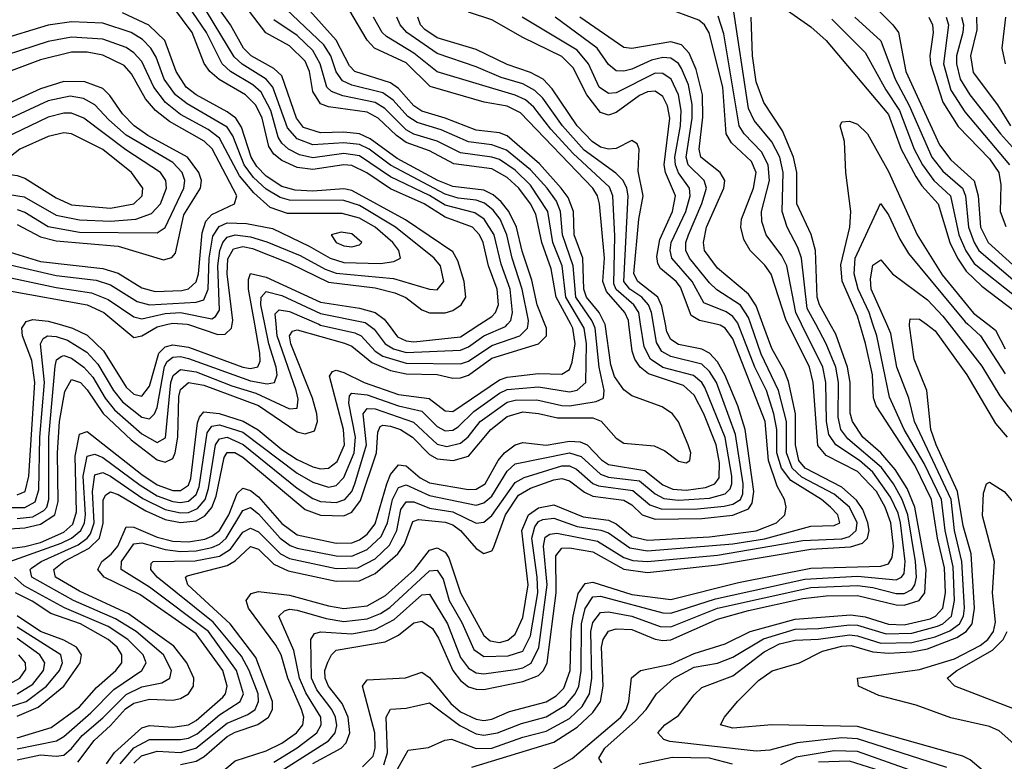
# Model space of a CAD drawing. Header units: inches. Extents: x 990535 to 1117859, y 769386 to 892122.
# Tile 246 of 256: x 1041416 to 1043948, y 868877 to 870783. Entities that reach past the tile are written whole.
import ezdxf

# ---------------------------------------------------------------- set-up
doc = ezdxf.new("R2010")
doc.units = ezdxf.units.IN
doc.header["$MEASUREMENT"] = 0
doc.layers.add('B0846', color=7, linetype='Continuous')
doc.layers.add('B0847', color=7, linetype='Continuous')

msp = doc.modelspace()

# ---------------------------------------------------------------- linework, layer by layer
at = {"layer": 'B0846', "color": 5}
for points, elevation in [([(1041350, 869418.7), (1041430, 869428.4), (1041470, 869439.1), (1041530, 869465.9), (1041553.4, 869486.6), (1041562.2, 869517.8), (1041559.1, 869660.9), (1041570, 869717.9), (1041590, 869724.5), (1041730, 869613.9), (1041770, 869587.6), (1041810, 869573), (1041830, 869572.5), (1041850, 869586.7), (1041856.8, 869603.2), (1041873.4, 869746.6), (1041878.3, 869761.7), (1041890, 869775.2), (1041929.4, 869770.6), (1041991.2, 869751.2), (1042029.1, 869729.1), (1042090, 869678.4), (1042130, 869652.4), (1042170, 869633.6), (1042190, 869628.8), (1042210, 869630), (1042232.4, 869647.6), (1042251.1, 869690), (1042248.6, 869730), (1042213.3, 869866.7), (1042221, 869879), (1042230, 869882.5), (1042250, 869876.2), (1042302.1, 869850), (1042390, 869819.7), (1042469, 869809), (1042510, 869777.4), (1042530, 869775.5), (1042650, 869857.1), (1042670, 869864.1), (1042750, 869873.9), (1042810, 869871.6), (1042830, 869884.1), (1042836.9, 869903.1), (1042844.5, 869950), (1042838.6, 869990), (1042833.2, 870000)], 3380), ([(1041390, 869529.2), (1041430, 869529), (1041456.2, 869543.8), (1041465.6, 869574.4), (1041468, 869710), (1041479.8, 869850), (1041470, 869950), (1041476.8, 869963.2), (1041487.7, 869970), (1041510, 869968.8), (1041539.4, 869959.4), (1041588.8, 869928.8), (1041617.3, 869897.3), (1041657.8, 869830), (1041680.7, 869800.7), (1041730, 869761.1), (1041750, 869756.9), (1041762.9, 869770), (1041770, 869786), (1041788.5, 869891.5), (1041795.8, 869904.2), (1041810, 869915.7), (1041830, 869917), (1041850, 869912), (1042010, 869855), (1042052.6, 869847.4), (1042071.1, 869850), (1042078.3, 869870), (1042075.8, 869890), (1042057.2, 869950), (1042047, 870000)], 3460), ([(1041390, 869474), (1041430, 869476.8), (1041470, 869486.2), (1041506.6, 869510), (1041515.7, 869544.3), (1041513.2, 869670), (1041518.7, 869750), (1041532.5, 869827.5), (1041550, 869858), (1041572.6, 869850), (1041590, 869831.7), (1041630.7, 869770.7), (1041703.4, 869703.4), (1041770, 869651.8), (1041790, 869645.4), (1041810, 869654.9), (1041816.3, 869670), (1041823.1, 869710), (1041825.6, 869814.4), (1041830, 869832.3), (1041850, 869850.7), (1041890, 869843.3), (1042030, 869791.4), (1042130, 869723.3), (1042150, 869718.5), (1042174.1, 869725.9), (1042182, 869750), (1042180.3, 869770), (1042168.8, 869810), (1042113.2, 869950), (1042109.8, 869970.2), (1042117.9, 869982.1), (1042130, 869985.9), (1042251.7, 869951.7), (1042270, 869943.6), (1042321.6, 869901.6), (1042370, 869881.3), (1042410, 869872.8), (1042490, 869871.2), (1042530, 869861.8), (1042550, 869862.3), (1042570, 869869), (1042630, 869912.7), (1042750.1, 869949.9), (1042771.1, 869970), (1042770.9, 869990), (1042766.9, 870000)], 3420), ([(1041391.3, 869390), (1041523, 869437), (1041550, 869450), (1041574, 869470), (1041583.4, 869490), (1041585.5, 869510), (1041580, 869610), (1041590, 869660.6), (1041610, 869666.5), (1041630, 869657.6), (1041726.1, 869586.1), (1041770, 869559.4), (1041810, 869544.8), (1041830, 869542.1), (1041850, 869545.6), (1041870, 869562.3), (1041878, 869582), (1041898.7, 869721.3), (1041910, 869738.1), (1041930, 869741.7), (1041990, 869722.5), (1042130, 869617.3), (1042170, 869594), (1042210, 869581.4), (1042230, 869585.5), (1042250, 869605.8), (1042275.9, 869670), (1042280, 869710), (1042262.4, 869797.6), (1042264.2, 869815.8), (1042270, 869822.8), (1042310, 869818.7), (1042390, 869790.8), (1042450, 869777.1), (1042490, 869737.2), (1042510, 869726.5), (1042530, 869728.1), (1042543.4, 869736.6), (1042584.1, 869775.9), (1042650, 869823.4), (1042670, 869832.6), (1042750, 869839.1), (1042830, 869826.1), (1042850, 869830.6), (1042871.6, 869850), (1042873.8, 869950), (1042867.2, 869990), (1042861.4, 870000)], 3360), ([(1041410, 869500.6), (1041450, 869505.2), (1041478.5, 869521.5), (1041485.8, 869530), (1041491.1, 869550), (1041491.5, 869710), (1041507.8, 869892.2), (1041511.3, 869908.7), (1041522.8, 869917.2), (1041530, 869919.6), (1041550, 869913.2), (1041581.1, 869890), (1041604.1, 869864.1), (1041636.2, 869810), (1041660.1, 869780.1), (1041730, 869718.7), (1041770, 869696), (1041791.5, 869708.5), (1041805.4, 869850), (1041811.4, 869868.6), (1041830, 869884), (1041870, 869877.9), (1041962, 869842), (1042023.4, 869823.4), (1042110, 869782.6), (1042130, 869784.2), (1042132.4, 869807.6), (1042127.5, 869830), (1042078.7, 869970), (1042075.7, 870000)], 3440), ([(1041410, 869561.4), (1041430.2, 869569.8), (1041440, 869610), (1041455.4, 869850), (1041447.2, 869907.2), (1041423.8, 869970), (1041421.9, 869990), (1041428.4, 870000)], 3480), ([(1041410, 868880), (1041470, 868892.8), (1041510, 868889.5), (1041530, 868892.6), (1041550, 868909.5), (1041576.9, 868943.1), (1041630, 868988), (1041690, 869048.1), (1041730, 869067.8), (1041781.6, 869078.4), (1041802.8, 869090), (1041806.6, 869110), (1041786.2, 869150), (1041715.6, 869210), (1041663, 869243), (1041554.7, 869290), (1041447.5, 869350), (1041443.6, 869370), (1041446.9, 869373.1), (1041471.8, 869390), (1041566.8, 869433.2), (1041590.1, 869449.9), (1041598.4, 869461.6), (1041608.3, 869490), (1041604, 869570), (1041610, 869612.8), (1041630, 869619.3), (1041650, 869609.5), (1041732.6, 869552.6), (1041790, 869524.2), (1041830, 869515.4), (1041850, 869516.6), (1041873.8, 869526.2), (1041893.6, 869550), (1041902.2, 869577.8), (1041919.7, 869690), (1041930, 869705.9), (1041950, 869709.7), (1041991, 869691), (1042130, 869579.1), (1042170, 869552.5), (1042190, 869544.6), (1042230, 869541.9), (1042252.4, 869550), (1042270, 869569.8), (1042278, 869590), (1042307.7, 869690), (1042299.4, 869770), (1042310, 869783.2), (1042330, 869782.7), (1042428.8, 869748.8), (1042490, 869691.7), (1042514.4, 869685.6), (1042550, 869694.3), (1042569.1, 869710.9), (1042600, 869750), (1042670, 869799.5), (1042690, 869804.8), (1042745.7, 869805.7), (1042810, 869791.1), (1042830, 869790.7), (1042898.8, 869801.2), (1042916.9, 869810), (1042919.2, 869830), (1042906.2, 869890), (1042895.6, 869990), (1042891.5, 870000)], 3340), ([(1041565.5, 868874.5), (1041607.5, 868930), (1041650, 868968.2), (1041688.4, 869011.6), (1041710, 869026.1), (1041750, 869036.5), (1041810, 869033.9), (1041830, 869037.6), (1041850.5, 869050), (1041863.1, 869070), (1041863.9, 869090), (1041846, 869130), (1041812.6, 869172.6), (1041696, 869256), (1041570, 869314.1), (1041508.3, 869350), (1041503.8, 869370), (1041530.2, 869390), (1041595.3, 869424.7), (1041621.3, 869450), (1041631.1, 869488.9), (1041631, 869549), (1041638.1, 869561.9), (1041650, 869569.5), (1041670, 869562.8), (1041740.3, 869520.3), (1041790, 869497.8), (1041830, 869490.3), (1041870, 869495), (1041892.8, 869507.2), (1041910.8, 869529.2), (1041921.9, 869558.1), (1041942.4, 869657.6), (1041950, 869670.3), (1041969.4, 869670.6), (1041990, 869658.8), (1042150, 869523.9), (1042190, 869509.4), (1042250, 869508), (1042270, 869516.8), (1042292.8, 869547.2), (1042333.3, 869670), (1042336.9, 869723.1), (1042342.9, 869737.1), (1042350, 869741.1), (1042370, 869738.4), (1042395.3, 869730), (1042426.5, 869710), (1042470, 869665), (1042490, 869654.3), (1042530.5, 869649.5), (1042570, 869661.3), (1042627.5, 869730), (1042670, 869763), (1042710, 869774.8), (1042750, 869771.1), (1042799.2, 869759.2), (1042890, 869759.6), (1042910.9, 869750.9), (1042950, 869707.2), (1042970, 869694.8), (1043047.4, 869687.4), (1043074.7, 869674.7), (1043110, 869647.8), (1043130, 869643.7), (1043139.4, 869650), (1043141.9, 869670), (1043135.2, 869690), (1043110, 869749.4), (1043094.4, 869770), (1043068, 869788), (1042990, 869816.5), (1042970, 869831.6), (1042945.8, 869865.8), (1042936, 869896), (1042921.2, 870000)], 3320), ([(1041517.6, 870000), (1041552.1, 869990), (1041590, 869971.9), (1041632.1, 869932.1), (1041690, 869838.7), (1041710, 869820.7), (1041730, 869815.4), (1041750, 869840.7), (1041774.1, 869925.9), (1041790, 869941.7), (1041810, 869947.5), (1041850, 869941), (1041990, 869889.7), (1042010, 869886.7), (1042028.9, 869891.1), (1042034.9, 869905.1), (1042034, 869926), (1042020.6, 870000)], 3480), ([(1041639.7, 868870), (1041660.5, 868899.5), (1041730, 868962.2), (1041750, 868968.9), (1041810, 868964.5), (1041850, 868970.7), (1041870, 868981.5), (1041938.7, 869041.3), (1041945.7, 869050), (1041950.2, 869070), (1041938.3, 869110), (1041870, 869204.1), (1041725, 869305), (1041633.2, 869350), (1041617.2, 869370), (1041627.7, 869390), (1041651.3, 869408.7), (1041668.4, 869430), (1041690, 869479.2), (1041710, 869478.9), (1041770, 869452.7), (1041810, 869442.8), (1041850, 869441.1), (1041892, 869448), (1041910, 869455), (1041930, 869470), (1041954.3, 869510), (1041975.1, 869564.9), (1041990, 869579.1), (1042010, 869573), (1042030, 869556.3), (1042090, 869487.7), (1042130, 869458.6), (1042230, 869437.7), (1042270, 869438.6), (1042290, 869446.3), (1042310, 869460.9), (1042330, 869487.4), (1042360.1, 869590), (1042370, 869614.2), (1042390, 869638.5), (1042410, 869636.5), (1042445.6, 869605.6), (1042470, 869592.6), (1042570, 869575.3), (1042590, 869576.2), (1042613.3, 869590), (1042646.4, 869650), (1042662.4, 869670), (1042690, 869690.5), (1042710, 869696.4), (1042769.5, 869689.5), (1042830, 869699.7), (1042857.6, 869697.6), (1042875.1, 869690), (1042912, 869652), (1042930, 869639.8), (1043024, 869624), (1043070, 869587.1), (1043095.9, 869575.9), (1043130, 869573.7), (1043179.5, 869580.5), (1043203.3, 869590), (1043214.3, 869605.7), (1043215.8, 869644.2), (1043206.9, 869690), (1043175.4, 869770), (1043150, 869818), (1043122.6, 869842.6), (1043033.1, 869873.1), (1043011.8, 869890), (1042998.2, 869910), (1042991, 869931), (1042982.6, 870000)], 3280), ([(1041668.7, 870000), (1041710, 869965.7), (1041730, 869970.7), (1041770, 869993.4), (1041797, 870000)], 3520), ([(1041675.1, 868870), (1041710, 868911.6), (1041750, 868932.7), (1041830, 868932.2), (1041850, 868936.4), (1041872.6, 868947.4), (1041930, 868995.8), (1041983.3, 869030), (1041991.8, 869050), (1041973.9, 869110), (1041901.7, 869210), (1041750, 869324.1), (1041677.6, 869370), (1041678.3, 869390), (1041710, 869435.3), (1041730, 869438.5), (1041790, 869420.8), (1041830, 869415.7), (1041870, 869417.9), (1041910, 869426.3), (1041930, 869435), (1041947.5, 869450), (1041990, 869521.1), (1042010, 869528.7), (1042030, 869512.9), (1042086, 869450), (1042111.7, 869431.7), (1042130, 869424.3), (1042230, 869404.5), (1042270, 869404), (1042310, 869420.9), (1042345.4, 869454.6), (1042361.9, 869490), (1042374.5, 869550), (1042390, 869580.8), (1042410, 869586.9), (1042470, 869559.7), (1042590, 869535.1), (1042610, 869540.8), (1042630, 869558.5), (1042670, 869622.4), (1042690, 869641.7), (1042830, 869669.5), (1042859.9, 869659.9), (1042910, 869614.8), (1042930, 869607.4), (1043010, 869598), (1043050, 869564.2), (1043072.2, 869552.2), (1043110, 869548.2), (1043190, 869553.4), (1043230, 869564.3), (1043242.6, 869577.4), (1043247.4, 869590), (1043246.9, 869610), (1043230, 869709.3), (1043177.9, 869837.9), (1043170, 869850.7), (1043148.6, 869868.6), (1043070, 869889.3), (1043038, 869910), (1043022, 869942), (1043012.7, 870000)], 3260), ([(1041710, 868871.8), (1041729.6, 868890.4), (1041770, 868902.5), (1041830, 868899.5), (1041869.5, 868910.5), (1041950, 868975), (1042002.9, 868997.1), (1042021.4, 869010), (1042030.7, 869030), (1042029.1, 869050), (1042006.7, 869110), (1041986.5, 869146.5), (1041914, 869234), (1041770.2, 869350), (1041753.4, 869370), (1041754.7, 869385.3), (1041759.7, 869390), (1041867.7, 869392.3), (1041930, 869404.1), (1041958.2, 869421.8), (1041990, 869466), (1042010, 869476.1), (1042030, 869466.3), (1042087.1, 869410), (1042110, 869398.1), (1042230, 869372.1), (1042285.7, 869374.3), (1042330, 869396.9), (1042367.5, 869432.5), (1042386.3, 869470), (1042396.3, 869523.7), (1042410, 869543.6), (1042430, 869543.2), (1042470, 869527.6), (1042530, 869518.1), (1042590, 869488.6), (1042610, 869491.1), (1042630, 869508.9), (1042690, 869592.9), (1042713.6, 869606.4), (1042810, 869636.4), (1042830, 869636.3), (1042847.9, 869627.9), (1042890, 869590.6), (1042904.4, 869584.4), (1042992.5, 869572.5), (1043036, 869536), (1043065.2, 869525.2), (1043150, 869524.9), (1043227.9, 869532.1), (1043250, 869538), (1043269.9, 869550), (1043275.6, 869564.4), (1043276.8, 869590), (1043256.3, 869716.3), (1043207.6, 869850), (1043190, 869879), (1043170, 869897.2), (1043090, 869916.9), (1043067.1, 869930), (1043053.3, 869953.3), (1043045.5, 870000)], 3240), ([(1041830, 868868.2), (1041870, 868877.1), (1041891, 868889), (1041950, 868940.3), (1041970, 868951.4), (1042029, 868971), (1042055.8, 868990), (1042066.2, 869010), (1042066.2, 869030), (1042023.1, 869143.1), (1041957.1, 869230), (1041849, 869330), (1041842.8, 869350), (1041847, 869353), (1041950, 869380.1), (1041970, 869392.3), (1042010, 869428.7), (1042030, 869421.9), (1042070, 869383.4), (1042106.3, 869366.3), (1042230, 869339.9), (1042290, 869340.6), (1042330, 869359.3), (1042388.5, 869410), (1042405.5, 869434.5), (1042426.8, 869493.2), (1042441.4, 869498.6), (1042510, 869491.3), (1042530, 869484.3), (1042549.7, 869469.7), (1042590, 869423.4), (1042610, 869410.6), (1042630, 869417.7), (1042634.6, 869425.4), (1042665, 869510), (1042699, 869561), (1042730, 869579), (1042790, 869600.5), (1042810, 869603.4), (1042830, 869598), (1042868.2, 869568.2), (1042890, 869557.8), (1042970, 869548.1), (1042990, 869536.3), (1043016.9, 869510), (1043050, 869498.8), (1043170, 869501), (1043250, 869509.7), (1043290, 869525.5), (1043299.8, 869540.2), (1043303.9, 869570), (1043281.5, 869730), (1043262.3, 869790), (1043228.9, 869870), (1043210, 869903.3), (1043190, 869926.2), (1043170, 869935.8), (1043110, 869947.7), (1043090, 869961.2), (1043080.4, 869980.4), (1043076.5, 870000)], 3220), ([(1041847, 870000), (1041850, 869999.7), (1041925.9, 869974.1), (1041944.9, 869975.1), (1041960.8, 869990), (1041962.4, 870000)], 3520), ([(1041922.3, 868837.7), (1041970, 868877.8), (1042050, 868903.3), (1042090, 868923.2), (1042127.7, 868950), (1042144, 868970), (1042147, 868990), (1042141.3, 869010), (1042105.4, 869090), (1042088.4, 869150), (1042075.1, 869175.1), (1042004.3, 869270), (1041998.3, 869290), (1042011.7, 869308.3), (1042030, 869312.9), (1042110, 869304), (1042210, 869276.1), (1042250, 869269.4), (1042310, 869276.5), (1042357.1, 869302.9), (1042431.5, 869370), (1042470, 869419.1), (1042490, 869425.7), (1042510, 869414.5), (1042519.3, 869399.3), (1042549.8, 869310), (1042610, 869200.1), (1042626.1, 869186.1), (1042650, 869182.3), (1042671.7, 869188.3), (1042690, 869203.2), (1042710, 869246.4), (1042723.3, 869330), (1042707.5, 869470), (1042724.3, 869510), (1042750, 869528.5), (1042790, 869535.9), (1042865.4, 869505.4), (1042930, 869496.2), (1042950, 869487.2), (1042990, 869454.8), (1043030, 869444.7), (1043190, 869453.3), (1043310, 869469.1), (1043362.4, 869490), (1043383.2, 869510), (1043387.2, 869530), (1043382.3, 869550), (1043364, 869584), (1043341.1, 869650), (1043332.8, 869750), (1043250, 869962.7), (1043230.1, 869990.1), (1043217.5, 869997.5), (1043207, 870000)], 3180), ([(1042050, 868827.2), (1042210.5, 868929.5), (1042220, 868940), (1042227.6, 868950), (1042231.6, 868968.4), (1042228.4, 868990), (1042219, 869010), (1042180.2, 869060.2), (1042166.6, 869090), (1042164.8, 869190), (1042174.6, 869205.4), (1042190.2, 869209.8), (1042270, 869203.9), (1042330, 869215.7), (1042379, 869241), (1042450, 869304.9), (1042470, 869305.9), (1042516, 869230), (1042550, 869143), (1042570, 869115.7), (1042590, 869104.4), (1042610, 869101.6), (1042690, 869112.6), (1042710, 869117.1), (1042731.2, 869128.8), (1042751.2, 869168.8), (1042772.3, 869330), (1042763, 869430), (1042767.6, 869452.4), (1042779.4, 869460.6), (1042797, 869463), (1042902.1, 869442.1), (1042970, 869400.6), (1042992.9, 869392.9), (1043030, 869390), (1043210, 869406.2), (1043430, 869444.6), (1043530, 869448.3), (1043550, 869454.5), (1043567.3, 869470), (1043569.5, 869490), (1043549.6, 869530), (1043510, 869563.1), (1043427.4, 869607.4), (1043402.5, 869630), (1043387.5, 869670), (1043387.6, 869750), (1043367.3, 869830), (1043322.9, 869922.9), (1043296.2, 870000)], 3140), ([(1042070, 868874.1), (1042130, 868911.3), (1042179.9, 868950), (1042191.5, 868970), (1042190.6, 868990), (1042152.2, 869052.2), (1042135.8, 869090), (1042121.6, 869161.6), (1042082.9, 869250), (1042097, 869263), (1042110, 869267.3), (1042130, 869265), (1042204.1, 869244.1), (1042250, 869236.3), (1042310, 869242.8), (1042343.6, 869256.4), (1042367.8, 869272.2), (1042470, 869366), (1042490, 869367.8), (1042504.8, 869344.8), (1042520.4, 869290), (1042553.5, 869233.5), (1042583.7, 869163.7), (1042610, 869145.6), (1042672.2, 869147.8), (1042710, 869159.9), (1042730, 869198.7), (1042748.4, 869310), (1042747.1, 869350), (1042733.3, 869450), (1042740.5, 869479.5), (1042750, 869493.3), (1042761.6, 869498.4), (1042790, 869501.3), (1042850, 869479.8), (1042910.6, 869470.6), (1042930, 869463.7), (1042985.3, 869425.3), (1043030, 869417.8), (1043250, 869435.6), (1043331.2, 869448.8), (1043450, 869481.1), (1043510, 869482.6), (1043524.6, 869490), (1043519.4, 869510), (1043501.2, 869530), (1043477.8, 869550), (1043398.8, 869598.8), (1043374.7, 869630), (1043362.6, 869670), (1043362.6, 869730), (1043355, 869770), (1043336, 869830), (1043306.3, 869890), (1043263.9, 870000)], 3160), ([(1042170, 868870.8), (1042242.8, 868910), (1042256, 868924), (1042264.8, 868950), (1042261.2, 868990), (1042245.2, 869025.2), (1042210, 869070), (1042201.9, 869090), (1042201.3, 869110), (1042208.7, 869131.3), (1042217.8, 869150), (1042230, 869161.9), (1042355.9, 869184.1), (1042390, 869201.2), (1042430, 869232.9), (1042450, 869236.7), (1042477.7, 869217.7), (1042493.1, 869193.1), (1042529.7, 869110), (1042550, 869083.9), (1042570, 869068.4), (1042590, 869061.6), (1042610, 869061.5), (1042710, 869082), (1042750, 869097), (1042763.4, 869110), (1042772.9, 869130), (1042795.3, 869310), (1042794.9, 869405.1), (1042810, 869424.2), (1042830, 869425), (1042890, 869415.1), (1042970, 869370.8), (1043030, 869362.1), (1043210, 869381.8), (1043450, 869422), (1043552.4, 869427.6), (1043583, 869437), (1043596.3, 869450), (1043600, 869470), (1043597.3, 869490), (1043584.2, 869524.2), (1043568, 869548), (1043530, 869581.6), (1043435.6, 869630), (1043419.1, 869650), (1043411.2, 869690), (1043410.9, 869770), (1043392.6, 869852.6), (1043381.6, 869881.6), (1043350, 869937.6), (1043327.3, 870000)], 3120), ([(1042185.8, 870000), (1042190, 869998.1), (1042278.4, 869978.4), (1042294.3, 869970), (1042330.6, 869930.6), (1042350, 869917.7), (1042410, 869900), (1042550, 869898.7), (1042570, 869905.4), (1042630, 869945.4), (1042701.8, 869970), (1042722.3, 869990), (1042723.4, 870000)], 3440), ([(1042297.6, 868862.4), (1042324.9, 868890), (1042330.3, 868910), (1042329.3, 868950), (1042297.9, 869070), (1042310, 869086), (1042408.6, 869091.4), (1042450, 869105.4), (1042470, 869092), (1042525.1, 869025.1), (1042550, 869003.8), (1042590, 868984.5), (1042610, 868981.8), (1042630, 868985.1), (1042675.6, 869004.4), (1042770, 869029.1), (1042795.5, 869044.5), (1042815, 869065), (1042831.4, 869110), (1042834.1, 869210), (1042839.6, 869250), (1042852, 869308), (1042870, 869333.4), (1042890, 869337.2), (1042990, 869305.8), (1043090, 869292.3), (1043264.1, 869335.9), (1043450, 869373.5), (1043630, 869378), (1043650, 869384), (1043659.8, 869400.2), (1043662.8, 869430), (1043656.3, 869490), (1043641.7, 869530), (1043618.8, 869570), (1043570, 869622), (1043490, 869663.1), (1043468.2, 869688.2), (1043456.4, 869850), (1043447, 869890), (1043391.8, 870000)], 3080), ([(1042310.8, 870000), (1042327.6, 869987.6), (1042355.9, 869950), (1042377, 869937), (1042410, 869927.3), (1042550, 869933.5), (1042570, 869941.7), (1042610, 869970), (1042665.5, 869994.5), (1042670.4, 870000)], 3460), ([(1042352.7, 868867.3), (1042362, 868898), (1042358.7, 868990), (1042369.3, 869010.7), (1042410, 869013.1), (1042470, 869026.9), (1042548.2, 868968.2), (1042590, 868947.1), (1042610, 868943.5), (1042644.9, 868950), (1042706.5, 868973.5), (1042770, 868991.2), (1042819.4, 869020.6), (1042844.8, 869050), (1042853.7, 869070), (1042859.5, 869110), (1042860.4, 869230), (1042870.2, 869269.8), (1042890, 869299.4), (1042910, 869300.9), (1043070, 869258.4), (1043090, 869257.6), (1043205.6, 869294.4), (1043434.9, 869345.1), (1043570, 869352.3), (1043670, 869343.5), (1043683.5, 869350), (1043690, 869359.8), (1043692.6, 869390), (1043681, 869490), (1043674.7, 869514.7), (1043655.5, 869555.5), (1043610, 869619.7), (1043575.6, 869650), (1043514.2, 869690), (1043496.8, 869716.8), (1043490.6, 869750), (1043489.1, 869850), (1043480.8, 869890), (1043426.4, 870000)], 3060), ([(1042363.6, 870000), (1042387.7, 869967.7), (1042410, 869957.6), (1042430, 869954.8), (1042550, 869967.8), (1042599.7, 870000)], 3480), ([(1042384.6, 868850), (1042415.2, 868904.8), (1042467.8, 868912.2), (1042509.1, 868930.9), (1042526.6, 868933.4), (1042590, 868909.8), (1042630, 868910), (1042710, 868938.7), (1042770, 868953.9), (1042830, 868986.4), (1042862.5, 869017.5), (1042881.3, 869050), (1042887.1, 869090), (1042884.7, 869210), (1042890, 869233.7), (1042910, 869258.7), (1042930, 869260.7), (1042990, 869250), (1043063.3, 869223.3), (1043090, 869222.2), (1043210, 869269.9), (1043450, 869323.3), (1043570, 869328.3), (1043610, 869323.8), (1043670, 869307.6), (1043690, 869308), (1043710, 869318.4), (1043717.7, 869330), (1043722.1, 869350), (1043719, 869390), (1043699.7, 869510), (1043684.8, 869550), (1043663, 869590), (1043631.9, 869631.9), (1043545.2, 869705.2), (1043527.2, 869730), (1043520.9, 869760.9), (1043521.2, 869850), (1043514.5, 869890), (1043490, 869949.9), (1043462.9, 870000)], 3040), ([(1042578.8, 868861.2), (1042790, 868925.9), (1042850, 868964.3), (1042890, 869002.2), (1042909.3, 869030.7), (1042916.1, 869070), (1042912.2, 869170), (1042916.4, 869190), (1042930, 869210.9), (1042950, 869216.8), (1042990, 869215), (1043050, 869190.9), (1043070, 869186.8), (1043090, 869188.8), (1043210, 869241.7), (1043290, 869264.3), (1043430, 869295.1), (1043490, 869302.2), (1043570, 869303.1), (1043670, 869278.6), (1043690, 869278.1), (1043728.6, 869290), (1043743.6, 869310), (1043746.8, 869370), (1043717.8, 869530), (1043697.7, 869577.7), (1043667, 869627), (1043630, 869670), (1043583.8, 869710), (1043557.4, 869750), (1043551.5, 869771.5), (1043551.2, 869850), (1043544.6, 869890), (1043514.4, 869974.4), (1043500.3, 870000)], 3020), ([(1042740.6, 868830), (1042836.5, 868883.5), (1042961.9, 868990), (1042975.7, 869010), (1042982.3, 869030), (1042989.1, 869090.9), (1043012.4, 869110), (1043090, 869125.9), (1043150, 869153.8), (1043230, 869178.7), (1043294.5, 869210), (1043410, 869241.8), (1043553, 869253), (1043590, 869247.6), (1043650, 869229), (1043690, 869227.3), (1043756.9, 869243.1), (1043771.1, 869250), (1043790, 869270), (1043796.4, 869310), (1043793.6, 869373.6), (1043775.6, 869450), (1043760.9, 869550), (1043717.6, 869637.6), (1043618.3, 869790), (1043611.3, 869811.3), (1043609.1, 869870), (1043590.9, 869950.9), (1043576.3, 870000)], 2980), ([(1042912.6, 868872.6), (1042905, 868885), (1042920.5, 868910), (1042999.8, 868980.2), (1043027.3, 869010), (1043053.4, 869050), (1043098.2, 869090), (1043150, 869118.7), (1043210, 869129.2), (1043250, 869144), (1043328.7, 869191.3), (1043410, 869216.6), (1043470, 869218.2), (1043550, 869227.8), (1043570, 869226.3), (1043644.3, 869204.3), (1043710, 869205.6), (1043776.1, 869223.9), (1043790, 869230.2), (1043812.1, 869250), (1043820, 869290), (1043816.3, 869376.3), (1043795.8, 869470), (1043786, 869550), (1043741.8, 869641.8), (1043690.3, 869730), (1043652.8, 869812.8), (1043620, 869970), (1043610, 870000)], 2960), ([(1043800.2, 868860.2), (1043570, 868934.2), (1043530, 868936.6), (1043415.6, 868924.4), (1043345.2, 868905.2), (1043310, 868902.3), (1043087.7, 868927.7), (1043072.7, 868932.7), (1043057.1, 868950), (1043074.6, 868970), (1043110, 868994.4), (1043150, 869047.5), (1043170, 869066.2), (1043250, 869096.5), (1043330, 869158.2), (1043370, 869178.9), (1043410, 869188), (1043470, 869190.2), (1043550, 869201.6), (1043570, 869199.5), (1043630, 869180.4), (1043710, 869181.9), (1043770, 869196.2), (1043808, 869212), (1043832.2, 869230), (1043843.1, 869250), (1043845.6, 869270), (1043838.8, 869390), (1043820.1, 869470), (1043811, 869550), (1043717.2, 869750), (1043702.5, 869810), (1043671.7, 869890), (1043656, 869976), (1043645.4, 870000)], 2940), ([(1043910, 868838), (1043860.1, 868880.1), (1043841.4, 868890), (1043570, 868965.8), (1043350, 868970.3), (1043250, 868961.9), (1043218.2, 868970), (1043228.2, 868990), (1043261.7, 869030), (1043315.9, 869084.1), (1043351.1, 869108.9), (1043421.1, 869130), (1043480.3, 869159.7), (1043530, 869172.6), (1043554, 869174), (1043610, 869158.1), (1043650, 869154.4), (1043710, 869158.1), (1043750, 869166), (1043825.5, 869194.5), (1043849.6, 869210.4), (1043864.7, 869230), (1043871.1, 869270), (1043862.5, 869410), (1043842.2, 869482.2), (1043827.7, 869570), (1043772.4, 869690), (1043758.5, 869730), (1043748.2, 869830), (1043716.4, 869910), (1043703.9, 869996.1), (1043704.3, 870000)], 2920), ([(1043747.6, 870000), (1043770, 869983), (1043851.5, 869870), (1043925.3, 869745.3), (1043955.1, 869710)], 2920), ([(1043806.1, 870000), (1043890, 869892.4), (1043935.9, 869815.9), (1043979.2, 869759.2)], 2940), ([(1043854.1, 870000), (1043886.2, 869970), (1043950, 869873)], 2960), ([(1043905.2, 870000), (1043924.7, 869984.7), (1043950, 869936.6)], 2980), ([(1043987.4, 868907.4), (1043934.6, 868954.6), (1043910, 868965.8), (1043810, 868988.4), (1043721, 869021), (1043625.5, 869045.5), (1043573.1, 869070), (1043569.9, 869090.1), (1043730, 869112.5), (1043819.7, 869140.3), (1043885.7, 869174.3), (1043905.4, 869190), (1043919.7, 869210), (1043925.5, 869234.5), (1043917.1, 869310), (1043922.2, 869390), (1043892, 869508), (1043894, 869566), (1043901.7, 869590), (1043910, 869594.1), (1043947.3, 869570), (1044010, 869495.7)], 2880), ([(1041410, 868908.6), (1041510.8, 868929.2), (1041530, 868940.3), (1041599.1, 869000.9), (1041658.5, 869061.5), (1041730.3, 869110), (1041741.5, 869130), (1041734, 869150), (1041694.5, 869190), (1041643.5, 869223.5), (1041531.3, 869271.3), (1041427.7, 869327.7), (1041402.7, 869350)], 3360), ([(1041410, 868937.2), (1041496.9, 868963.1), (1041570, 869016.4), (1041613.5, 869066.5), (1041663.4, 869110), (1041678.8, 869130), (1041679.3, 869150), (1041666.6, 869170), (1041644.2, 869190), (1041573, 869230), (1041496.8, 869256.8), (1041448.5, 869288.5), (1041405.9, 869310)], 3380), ([(1041410, 868993), (1041464.2, 869015.8), (1041529.5, 869070), (1041572.1, 869130), (1041574.9, 869150), (1041562.6, 869170), (1041530, 869188.3), (1041470, 869210.4), (1041410.2, 869250.2)], 3420), ([(1041390, 869016.2), (1041433.3, 869030), (1041485.1, 869070), (1041518.7, 869110), (1041526.5, 869130), (1041522.5, 869150), (1041410, 869221.7)], 3440), ([(1043970, 869012.3), (1043820.3, 869070), (1043800.6, 869090), (1043825.8, 869110), (1043917.4, 869162.6), (1043945.2, 869190), (1043955.4, 869210)], 2860), ([(1041410.2, 869049.8), (1041450, 869075), (1041477.6, 869110), (1041480.9, 869130), (1041468.1, 869150), (1041410, 869192)], 3460), ([(1041390, 869075.4), (1041417.1, 869090), (1041432.4, 869112.4), (1041431, 869130), (1041414.5, 869150)], 3480), ([(1043770.9, 868830.9), (1043570, 868901.6), (1043510, 868903.8), (1043412.9, 868887.1), (1043372.6, 868867.4)], 2960), ([(1043249, 868869), (1043190, 868885), (1043093.8, 868886.2), (1043008.7, 868868.7)], 2960), ([(1043630.9, 868850.9), (1043550, 868876.6), (1043470, 868874.2)], 2980)]:
    msp.add_lwpolyline(points, dxfattribs=dict(at, elevation=elevation))
at = {"layer": 'B0847', "color": 5}
for points, elevation in [([(1042723.4, 870000), (1042724.4, 870010), (1042708.6, 870090), (1042682.1, 870170), (1042669, 870230), (1042651.9, 870270), (1042633.4, 870293.4), (1042611.1, 870311.1), (1042590, 870319.3), (1042544.1, 870324.1), (1042510, 870335), (1042370, 870408.9), (1042315.1, 870450), (1042290, 870462.1), (1042250, 870466.6), (1042170, 870461.3), (1042130, 870476.8), (1042105, 870505), (1042067.4, 870610), (1042050.2, 870630.2), (1041988.4, 870668.4), (1041967.6, 870687.6), (1041862.3, 870862.3)], 3440), ([(1042670.4, 870000), (1042679.1, 870010), (1042683.5, 870030), (1042677.4, 870090), (1042654.6, 870154.6), (1042636.5, 870230), (1042610.6, 870270.6), (1042586.5, 870286.5), (1042510, 870306.4), (1042470, 870330.8), (1042370, 870379), (1042290, 870433.3), (1042250, 870439.2), (1042170, 870428.2), (1042136.1, 870436.1), (1042107.8, 870450), (1042090, 870465.3), (1042080.9, 870480.9), (1042062, 870550), (1042036.9, 870596.9), (1042015.5, 870615.5), (1041958.7, 870650), (1041936.9, 870670), (1041896.7, 870750), (1041837.9, 870837.9)], 3460), ([(1042766.9, 870000), (1042746.8, 870050), (1042733.1, 870113.1), (1042707.9, 870187.9), (1042693.6, 870250), (1042674.1, 870290), (1042654.6, 870314.6), (1042633.3, 870333.3), (1042610, 870345.2), (1042530, 870353.9), (1042491.3, 870370), (1042386.6, 870426.6), (1042317.2, 870477.2), (1042290, 870489.6), (1042250, 870494.3), (1042190, 870492.4), (1042146.3, 870506.2), (1042127.9, 870530), (1042090, 870638.7), (1042070, 870657.6), (1042011.4, 870690), (1041992, 870710), (1041958.5, 870770), (1041915.8, 870830)], 3420), ([(1042833.2, 870000), (1042795.6, 870070), (1042783, 870143), (1042759.2, 870210), (1042743.3, 870283.3), (1042729.6, 870310), (1042699.7, 870350), (1042670, 870377.6), (1042630, 870399.7), (1042532.5, 870412.5), (1042470, 870446), (1042410, 870467.7), (1042385.1, 870485.1), (1042338.2, 870530), (1042310, 870545), (1042210, 870558.8), (1042190, 870567.2), (1042170, 870598.2), (1042161.4, 870650), (1042150, 870676.8), (1042110, 870715.6), (1042049.5, 870749.5), (1041987.4, 870830)], 3380), ([(1042599.7, 870000), (1042630, 870019.7), (1042640, 870030), (1042647.4, 870050), (1042644.3, 870090), (1042622, 870150), (1042608.2, 870210), (1042598.7, 870230), (1042580.4, 870250), (1042510, 870275.2), (1042456.4, 870310), (1042370, 870348.3), (1042309.2, 870389.2), (1042270, 870408.5), (1042250, 870410.1), (1042170, 870397.6), (1042130, 870403.4), (1042090, 870421.3), (1042070, 870437.6), (1042057.3, 870457.3), (1042039.4, 870530), (1042023.7, 870563.7), (1041997.1, 870590), (1041929.6, 870629.6), (1041905, 870650), (1041890.7, 870670.7), (1041859.4, 870750), (1041810, 870817.1)], 3480), ([(1042891.5, 870000), (1042887.3, 870010), (1042846.2, 870070), (1042839.1, 870150), (1042811.6, 870230), (1042806.9, 870290), (1042796.2, 870316.2), (1042772.1, 870350), (1042730, 870397.4), (1042667.9, 870447.9), (1042630, 870461.8), (1042570, 870468.9), (1042500.3, 870500.3), (1042438.5, 870518.5), (1042414.6, 870534.6), (1042376.2, 870576.2), (1042350, 870595.3), (1042270, 870615.2), (1042246, 870626), (1042230, 870649), (1042216.3, 870690), (1042198.5, 870718.5), (1042101.9, 870810)], 3340), ([(1042921.2, 870000), (1042921, 870001), (1042906.3, 870030), (1042873.9, 870070), (1042866.9, 870090), (1042864.3, 870170), (1042842, 870230), (1042839.9, 870290), (1042826.3, 870326.3), (1042808.9, 870350), (1042752.4, 870412.4), (1042670, 870484.7), (1042650, 870492.7), (1042590, 870499.2), (1042510.4, 870530.4), (1042450, 870547.7), (1042430, 870562), (1042390, 870606.4), (1042370, 870621.1), (1042278.3, 870650), (1042264.4, 870664.4), (1042230.2, 870730.2), (1042154.3, 870814.3)], 3320), ([(1042982.6, 870000), (1042981.4, 870010), (1042972.3, 870030), (1042924.7, 870084.7), (1042915.8, 870110), (1042920, 870170), (1042907.1, 870310), (1042901.8, 870330), (1042889.5, 870350), (1042704.1, 870544.1), (1042670, 870560.7), (1042610.9, 870570.9), (1042471.7, 870611.6), (1042410, 870671.9), (1042328.2, 870710), (1042310, 870730.3), (1042263, 870810)], 3280), ([(1043207, 870000), (1043164.5, 870010), (1043142.9, 870022.9), (1043115.2, 870095.2), (1043104.1, 870110), (1043063.7, 870143.7), (1043056.7, 870156.7), (1043054.3, 870174.3), (1043061.8, 870218.2), (1043094.8, 870290), (1043102.4, 870330), (1043076.5, 870390), (1043073.3, 870410), (1043087.6, 870530), (1043081.6, 870561.6), (1043070, 870585.6), (1043050, 870599.5), (1043030, 870597.5), (1043010, 870588), (1042950, 870544.7), (1042930, 870537.3), (1042910, 870544.4), (1042874.1, 870590), (1042839.5, 870659.5), (1042810, 870688.5), (1042710, 870737.3), (1042630, 870782.5), (1042570, 870802.1)], 3180), ([(1043391.8, 870000), (1043386.7, 870010), (1043348.7, 870128.7), (1043332.1, 870152.1), (1043294.1, 870190), (1043278.1, 870218.1), (1043270.5, 870250), (1043271.7, 870270), (1043302.9, 870350), (1043310, 870390), (1043298.2, 870418.2), (1043246.2, 870466.2), (1043232.9, 870490), (1043223.7, 870610), (1043189.3, 870749.3), (1043176.6, 870770), (1043162.3, 870782.3), (1043074.4, 870814.4)], 3080), ([(1043462.9, 870000), (1043440.8, 870040.8), (1043426.1, 870170), (1043417.2, 870197.2), (1043389.1, 870250), (1043376.4, 870290), (1043379.4, 870390), (1043371, 870430), (1043350, 870469), (1043304.4, 870524.4), (1043290, 870555), (1043250, 870820.9)], 3040), ([(1043390, 870806.5), (1043450, 870764.8), (1043490, 870729.3), (1043650, 870539.3), (1043682.5, 870450), (1043720.4, 870380.4), (1043736.1, 870356.1), (1043778.1, 870310), (1043807.6, 870210), (1043827.2, 870170), (1043850, 870136.8), (1043890, 870097.9), (1043996.8, 870016.8)], 3020), ([(1043615.5, 870815.5), (1043661.4, 870770), (1043675.6, 870750), (1043694.6, 870650), (1043781.2, 870461.2), (1043810, 870422.5), (1043870, 870368.5), (1043880.9, 870330), (1043886.7, 870250), (1043906, 870210), (1043970, 870153.1)], 3080), ([(1041370, 870124.6), (1041510, 870094.9), (1041601.3, 870081.3), (1041643.9, 870063.9), (1041710, 870018.9), (1041730, 870014), (1041790, 870027.4), (1041830, 870030.3), (1041910, 870014.5), (1041919.8, 870020.2), (1041930, 870036), (1041926, 870150), (1041930.7, 870190), (1041938.5, 870210), (1041950, 870223.7), (1041970.1, 870229.9), (1042010, 870225.1), (1042052.2, 870212.2), (1042137.2, 870177.2), (1042202, 870142), (1042230, 870131.7), (1042377.5, 870117.5), (1042470, 870090.5), (1042490, 870088.6), (1042507.2, 870110), (1042497.9, 870150), (1042482, 870170), (1042382.5, 870250), (1042290, 870305.3), (1042250, 870318.2), (1042110, 870319.3), (1042085.8, 870325.8), (1042050, 870347.8), (1042017.7, 870377.7), (1041993.6, 870410), (1041964.3, 870484.3), (1041950, 870506.7), (1041846.7, 870566.7), (1041816.7, 870590), (1041788.2, 870630), (1041767.1, 870687.1), (1041753.9, 870710), (1041732, 870732), (1041703, 870750), (1041630, 870774.3), (1041550, 870777.9), (1041490, 870768.7), (1041359.3, 870730)], 3540), ([(1041962.4, 870000), (1041964, 870010), (1041949.6, 870130), (1041951.4, 870168.6), (1041966.3, 870193.7), (1041990, 870200), (1042014.8, 870194.8), (1042110, 870157.3), (1042210, 870108.3), (1042330, 870093.7), (1042381.1, 870081.1), (1042409.1, 870069.1), (1042450, 870037.3), (1042469.8, 870029.8), (1042510, 870029.6), (1042530, 870035.8), (1042551.1, 870050), (1042563.2, 870070), (1042558.7, 870110), (1042542.8, 870162.8), (1042530, 870186.1), (1042408.7, 870268.7), (1042270, 870344.2), (1042250, 870348.2), (1042170, 870342.1), (1042124.7, 870344.7), (1042090, 870354.3), (1042050, 870380.8), (1042025.7, 870405.7), (1042011.1, 870430), (1041986.5, 870506.5), (1041971.8, 870530), (1041950, 870546.6), (1041870.2, 870590), (1041844.8, 870610), (1041818.9, 870650), (1041789.8, 870729.8), (1041748.8, 870768.8), (1041681, 870801)], 3520), ([(1042861.4, 870000), (1042820.8, 870070), (1042810.7, 870150), (1042787.4, 870210), (1042773.8, 870290), (1042730, 870357.9), (1042690, 870396.6), (1042650, 870423.5), (1042630, 870430.1), (1042550, 870440.7), (1042490, 870471.1), (1042430, 870488.6), (1042410, 870499.6), (1042355, 870555), (1042330.4, 870570.4), (1042247.1, 870587.1), (1042218.3, 870598.3), (1042206.3, 870610), (1042189.3, 870670), (1042170, 870704.1), (1042130, 870742.6), (1042070, 870783.2)], 3360), ([(1043012.7, 870000), (1043007.9, 870030), (1042994.9, 870050), (1042950, 870089.2), (1042943.8, 870103.9), (1042946.8, 870226.8), (1042941.6, 870330), (1042932.9, 870352.9), (1042839.4, 870439.4), (1042781.5, 870501.5), (1042738, 870558), (1042716.7, 870576.7), (1042690, 870589.3), (1042490, 870649.2), (1042430, 870696.7), (1042359.7, 870739.7), (1042348.2, 870750), (1042326, 870790)], 3260), ([(1043045.5, 870000), (1043040.4, 870030), (1043033.2, 870050), (1043016.1, 870070), (1042985.2, 870090), (1042969.5, 870110), (1042980.4, 870330), (1042977.7, 870350), (1042968, 870370), (1042948.8, 870388.8), (1042868, 870448), (1042812.1, 870510), (1042761.2, 870581.2), (1042741, 870601), (1042710, 870617.9), (1042654.4, 870634.4), (1042590, 870662.3), (1042490, 870696.6), (1042411.6, 870750), (1042394.9, 870770), (1042386.2, 870790)], 3240), ([(1043076.5, 870000), (1043067, 870047), (1043056.8, 870070), (1043005.7, 870110), (1042995.7, 870130), (1043008.1, 870270), (1043019.1, 870330), (1043006.5, 870393.5), (1043008.7, 870450), (1043003.9, 870463.9), (1042990, 870472.5), (1042950, 870452), (1042930.1, 870449.9), (1042910, 870455.1), (1042887.9, 870470), (1042849.2, 870510), (1042785.3, 870605.3), (1042762.1, 870630), (1042730, 870647.8), (1042670, 870668.3), (1042590, 870706.2), (1042490, 870736.8), (1042458.1, 870758.1), (1042447, 870770), (1042440.4, 870790)], 3220), ([(1043263.9, 870000), (1043262.8, 870002.8), (1043250, 870020), (1043232.3, 870032.3), (1043175.3, 870055.3), (1043145.1, 870110), (1043092.6, 870170), (1043088.6, 870190), (1043091.1, 870210), (1043128.8, 870290), (1043140.5, 870330), (1043138.1, 870350), (1043109.8, 870389.8), (1043102.4, 870410), (1043100.9, 870430), (1043115.2, 870510), (1043117.3, 870550), (1043110, 870590.4), (1043090.9, 870630), (1043070, 870645), (1043050, 870645.3), (1042950, 870595.5), (1042930, 870593.1), (1042905.9, 870610), (1042878.9, 870670), (1042850, 870704.9), (1042708.4, 870790)], 3160), ([(1043296.2, 870000), (1043290, 870017.8), (1043269.3, 870049.3), (1043208.7, 870088.7), (1043190, 870106.4), (1043138, 870170), (1043129.1, 870190), (1043129.4, 870210), (1043135.7, 870230), (1043170.5, 870310.5), (1043182.2, 870350), (1043175.8, 870370), (1043135.3, 870410), (1043129.6, 870429.6), (1043145.2, 870530), (1043145.3, 870565.3), (1043135.9, 870615.9), (1043118.1, 870658.1), (1043110, 870670.2), (1043090, 870684), (1043070, 870686.2), (1043041.1, 870678.9), (1042990, 870655.8), (1042970, 870650.5), (1042950, 870651.7), (1042930, 870668.1), (1042901.2, 870710), (1042793, 870790)], 3140), ([(1043327.3, 870000), (1043310, 870047.7), (1043290, 870077.8), (1043210, 870144.3), (1043177, 870190), (1043174, 870210), (1043181.7, 870250), (1043226.4, 870350), (1043228.9, 870370), (1043217.3, 870390), (1043167.3, 870430), (1043163, 870450), (1043172.4, 870532.4), (1043171.5, 870590), (1043155.3, 870655.3), (1043137.2, 870697.2), (1043118.2, 870718.2), (1043090, 870726.6), (1042990, 870709.1), (1042970, 870712), (1042856.8, 870790)], 3120), ([(1043426.4, 870000), (1043411.6, 870030), (1043389, 870150), (1043375.9, 870175.9), (1043335.9, 870230), (1043324.6, 870264.6), (1043323.7, 870290), (1043343.7, 870370), (1043341, 870410), (1043323.2, 870443.2), (1043278.9, 870490), (1043266.5, 870510), (1043226.7, 870746.7), (1043212.1, 870792.1)], 3060), ([(1043500.3, 870000), (1043472.7, 870050), (1043466.6, 870070), (1043462.4, 870190), (1043451.2, 870231.2), (1043414.6, 870310), (1043414.2, 870390), (1043405.7, 870430), (1043377.6, 870497.6), (1043329.7, 870570), (1043310, 870623.2), (1043300.2, 870690), (1043296.6, 870790)], 3020), ([(1043504.3, 870784.3), (1043590, 870699.2), (1043642.8, 870602.8), (1043678, 870550), (1043715.8, 870450), (1043737.5, 870410), (1043766.9, 870370), (1043809.4, 870330), (1043830.9, 870230), (1043848.5, 870188.5), (1043870, 870156.6), (1043973.7, 870073.7)], 3040), ([(1043563.3, 870790), (1043630, 870729.1), (1043666.9, 870630), (1043702.9, 870562.9), (1043761.8, 870430), (1043790, 870393.4), (1043840.2, 870350), (1043848.2, 870330), (1043856, 870250), (1043869.9, 870210), (1043882.5, 870190), (1043970, 870115.2)], 3060), ([(1043753.9, 870790), (1043763.1, 870770), (1043765.2, 870750), (1043756.4, 870690), (1043757.7, 870670), (1043790, 870571.2), (1043828.9, 870508.9), (1043910, 870425.3), (1043933.5, 870390), (1043938.9, 870358.9), (1043937.5, 870290), (1043951.8, 870251.8)], 3120), ([(1043798, 870790), (1043804.2, 870770), (1043791, 870670), (1043810, 870601.7), (1043845.9, 870545.9), (1043961.5, 870410)], 3140), ([(1043837.6, 870790), (1043842.6, 870770), (1043841, 870750), (1043825.2, 870690), (1043824.5, 870670), (1043834.2, 870630), (1043859, 870590), (1043938, 870490), (1043992, 870430)], 3160), ([(1043875.9, 870790), (1043877.5, 870757.5), (1043861.2, 870690), (1043867.7, 870647.7), (1043930, 870564.3), (1043963.6, 870510)], 3180), ([(1043950.9, 870790), (1043941.1, 870710), (1043949.8, 870670)], 3220), ([(1041370, 870157.8), (1041510, 870125.6), (1041613.3, 870113.3), (1041650, 870101.2), (1041718.4, 870058.4), (1041750, 870050.2), (1041870, 870057.1), (1041890, 870062.9), (1041900.7, 870090), (1041903.2, 870170), (1041913.3, 870226.7), (1041928.9, 870251.1), (1041950, 870260.6), (1041999.4, 870259.4), (1042066.1, 870246.1), (1042161, 870201), (1042214.6, 870170), (1042250, 870158.6), (1042344, 870156), (1042378.7, 870161.3), (1042395.2, 870170), (1042391, 870190), (1042375.5, 870210), (1042330.7, 870250), (1042290, 870272.7), (1042245.1, 870285.1), (1042105.3, 870285.3), (1042060.1, 870300.1), (1042018, 870338), (1041981.6, 870381.6), (1041930, 870478.9), (1041901, 870501), (1041830, 870539.1), (1041790.9, 870570), (1041760.9, 870610), (1041730, 870675.3), (1041710, 870698.2), (1041690, 870711.6), (1041630, 870732.8), (1041550, 870738.1), (1041490, 870726.9), (1041310, 870668.8)], 3560), ([(1041370, 870192.3), (1041470, 870161.5), (1041630, 870143.7), (1041670, 870131.7), (1041730, 870094.1), (1041764.3, 870084.3), (1041833.2, 870086.8), (1041850, 870091.2), (1041870, 870109.4), (1041876, 870130), (1041885.2, 870234.8), (1041894.7, 870265.3), (1041910, 870282.4), (1041968.6, 870310), (1041974.8, 870330), (1041911.4, 870451.4), (1041890.7, 870470.7), (1041801.8, 870521.8), (1041765.5, 870550), (1041739.7, 870579.7), (1041704.1, 870644.1), (1041685.4, 870665.4), (1041630, 870692.2), (1041590, 870699.6), (1041550, 870699.6), (1041470, 870680.1), (1041270, 870605.1)], 3580), ([(1041410, 870256.7), (1041470, 870224.6), (1041510, 870214.8), (1041670, 870200.5), (1041786.1, 870166.1), (1041807.9, 870172.1), (1041816.8, 870183.2), (1041838.3, 870281.7), (1041881.4, 870350), (1041883.6, 870370), (1041877, 870390), (1041847.7, 870430), (1041745.8, 870485.8), (1041710.7, 870510.7), (1041680.8, 870540.8), (1041647.9, 870587.9), (1041630, 870605.9), (1041583.7, 870623.7), (1041530, 870624.2), (1041470, 870605), (1041308.3, 870531.7)], 3620), ([(1041410, 870295.1), (1041430, 870288), (1041490, 870251.9), (1041570, 870237.2), (1041770, 870235.6), (1041790, 870249), (1041838.6, 870350), (1041840.7, 870370), (1041834.1, 870390), (1041810, 870416), (1041690, 870486.1), (1041645.3, 870525.3), (1041610, 870564.3), (1041580.3, 870580.3), (1041546.2, 870586.2), (1041490, 870574.6), (1041310, 870491.8)], 3640), ([(1041390, 870333.6), (1041428, 870328), (1041510, 870280.9), (1041570, 870268.4), (1041650, 870265.3), (1041715, 870270), (1041755.5, 870284.5), (1041778.3, 870310), (1041793.8, 870350), (1041791.8, 870370), (1041778.5, 870390), (1041688.9, 870448.9), (1041581.2, 870530), (1041550, 870542.6), (1041530, 870542.7), (1041490, 870532.2), (1041330, 870456.5)], 3660), ([(1043576.3, 870000), (1043570, 870021.1), (1043530.6, 870110.6), (1043527.1, 870152.9), (1043551, 870250), (1043553.5, 870290), (1043540.2, 870390), (1043537.2, 870470), (1043525.7, 870510), (1043530, 870520.3), (1043550, 870522.2), (1043570, 870514.7), (1043596.1, 870490), (1043650, 870392.6), (1043723.5, 870230), (1043787.6, 870127.6), (1043868.7, 870028.7), (1043905.2, 870000)], 2980), ([(1043610, 870000), (1043600, 870030), (1043572.1, 870090), (1043561.7, 870130), (1043564.2, 870170), (1043629.3, 870310.7), (1043650, 870281.4), (1043678.8, 870218.8), (1043701.7, 870181.7), (1043846.8, 870006.8), (1043854.1, 870000)], 2960), ([(1043645.4, 870000), (1043605.2, 870090), (1043603.4, 870116.6), (1043610, 870152.3), (1043630, 870166), (1043660.4, 870130), (1043750, 870062.7), (1043790, 870020.7), (1043806.1, 870000)], 2940), ([(1042020.6, 870000), (1042004.4, 870090), (1042004.4, 870115.6), (1042010, 870130.5), (1042050, 870121.3), (1042190, 870057.1), (1042290, 870041.1), (1042330.3, 870030.3), (1042353.5, 870013.5), (1042363.6, 870000)], 3480), ([(1041340.8, 870000), (1041324.9, 870030), (1041321, 870059), (1041324.7, 870070), (1041339.6, 870080.4), (1041370, 870087.7), (1041390, 870086.1), (1041590.2, 870050.2), (1041632.5, 870030), (1041668.7, 870000)], 3520), ([(1042047, 870000), (1042036.7, 870050), (1042037.5, 870070), (1042050, 870084.4), (1042090, 870074), (1042190, 870028), (1042304.6, 870004.6), (1042310.8, 870000)], 3460), ([(1042075.7, 870000), (1042073.1, 870026.9), (1042083.1, 870036.9), (1042110, 870033), (1042185.8, 870000)], 3440), ([(1041428.4, 870000), (1041433, 870007), (1041450, 870012.4), (1041490, 870008), (1041517.6, 870000)], 3480), ([(1041797, 870000), (1041810, 870003.2), (1041847, 870000)], 3520), ([(1043704.3, 870000), (1043705.8, 870014.3), (1043730, 870013.3), (1043747.6, 870000)], 2920)]:
    msp.add_lwpolyline(points, dxfattribs=dict(at, elevation=elevation))
for points, elevation in [([(1041530, 870492.3), (1041490, 870482.9), (1041416.4, 870450), (1041364.9, 870410), (1041356.3, 870390), (1041410, 870382.9), (1041430, 870375.6), (1041510, 870325), (1041550, 870307.3), (1041650, 870298.2), (1041710, 870309.8), (1041731.5, 870330), (1041732.8, 870350), (1041703.8, 870390), (1041630, 870449.3), (1041550, 870489.9)], 3680), ([(1042242.8, 870237.2), (1042217.2, 870230), (1042229.6, 870210), (1042250, 870202.2), (1042270, 870199.4), (1042290, 870204.5), (1042295.9, 870210), (1042270, 870232.8)], 3580)]:
    msp.add_lwpolyline(points, close=True, dxfattribs=dict(at, elevation=elevation))

doc.saveas('drawing.dxf')
